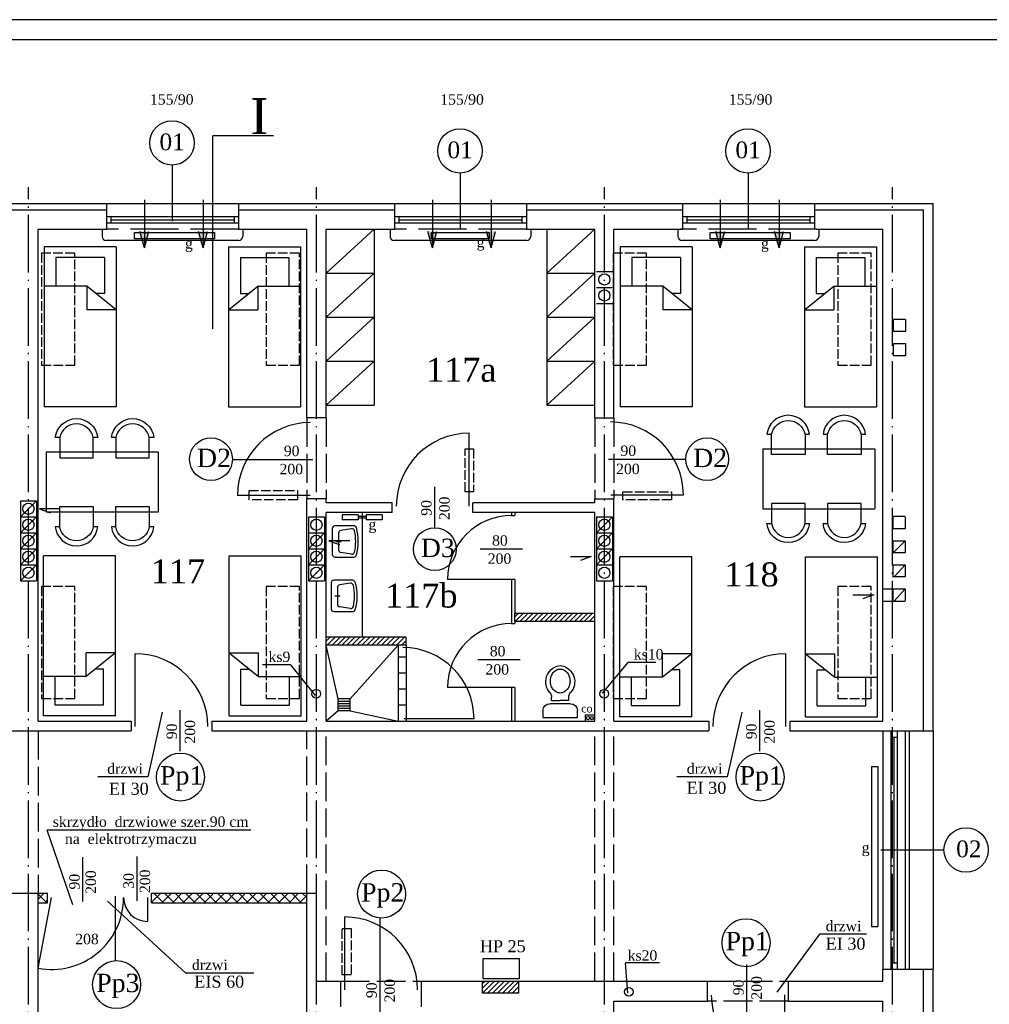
# Model space of a CAD drawing. Extents: x -4334 to 79223, y -1882 to 29514.
# Tile 35 of 60: x 42980 to 44192, y 15271 to 16502. Entities that reach past the tile are written whole.
import ezdxf

# ---------------------------------------------------------------- set-up
doc = ezdxf.new("R2010")
doc.units = 0
doc.header["$MEASUREMENT"] = 0
doc.linetypes.add('ACAD_ISO02W100', pattern=[15, 12, -3])
doc.linetypes.add('ACAD_ISO04W100', pattern=[30.5, 24, -3, 0.5, -3])
doc.layers.get('0').update_dxf_attribs({"color": 251, "linetype": 'CONTINUOUS'})
for name, color, linetype in [('CIENKIE', 251, 'CONTINUOUS'), ('NAPIS', 251, 'CONTINUOUS'), ('OSIE', 251, 'ACAD_ISO04W100'), ('PRZERYW', 251, 'ACAD_ISO02W100'), ('SCIANY', 251, 'CONTINUOUS'), ('urzadzenia', 251, 'CONTINUOUS'), ('URZĄDZENIA', 251, 'CONTINUOUS')]:
    doc.layers.add(name, color=color, linetype=linetype)
doc.styles.add('NEWROMAN', font='TIMES.TTF')

# ---------------------------------------------------------------- blocks, each defined once
blk = doc.blocks.new('R053')
for p, q in [((0.917, 0.692), (0.083, 0.692)), ((0, 0.608), (0, 0)), ((0.095, 0.075), (0.149, 0.421)), ((0.769, 0.492), (0.231, 0.492)), ((0.5, 0.575), (0.5, 0.408)), ((0.905, 0.075), (0.851, 0.421)), ((1, 0), (1, 0.608))]:
    blk.add_line(p, q)
for centre, radius, start, end in [((0.083, 0.608), 0.0833, 90, 180), ((0.917, 0.608), 0.0833, 0, 90), ((0.231, 0.408), 0.0833, 90, 171.1953), ((0.769, 0.408), 0.0833, 8.8047, 90), ((0.083, 0), 0.0833, 180, 254.047), ((0.177, 0.062), 0.0833, 171.1953, 256.9798), ((0.823, 0.062), 0.0833, 283.0202, 8.8047), ((0.5, 1.458), 1.599, 254.047, 285.953), ((0.5, 1.458), 1.516, 256.9798, 283.0202), ((0.917, 0), 0.0833, 285.953, 0)]:
    blk.add_arc(centre, radius, start, end)
blk = doc.blocks.new('R056')
for p, q in [((-0.332, 0.998), (0.335, 0.998)), ((-0.332, 0.865), (-0.332, 0.998)), ((0.335, 0.998), (0.335, 0.865)), ((0.201, 0.732), (-0.199, 0.732)), ((-0.165, 0.67), (0.001, 0.67)), ((-0.165, 0.67), (-0.165, 0.607)), ((0.168, 0.67), (0.001, 0.67)), ((0.168, 0.67), (0.168, 0.607))]:
    blk.add_line(p, q)
blk.add_lwpolyline([(0.001, 0.067, 0.117514), (0.071, 0.083, 0.104443), (0.135, 0.134, 0.090071), (0.175, 0.207, 0.08201), (0.19, 0.297, 0.08201), (0.175, 0.387, 0.090071), (0.135, 0.459, 0.104443), (0.071, 0.51, 0.117514), (0.001, 0.527, 0.117514), (-0.069, 0.51, 0.104443), (-0.132, 0.459, 0.090071), (-0.172, 0.387, 0.08201), (-0.187, 0.297, 0.08201), (-0.172, 0.207, 0.090071), (-0.132, 0.134, 0.104443), (-0.069, 0.083, 0.117514)], format="xyb", close=True)
for centre, radius, start, end in [((-0.199, 0.865), 0.133, 180, 270), ((0.201, 0.865), 0.133, 270, 0), ((-0.299, 0.607), 0.133, 318.639, 0), ((0.301, 0.607), 0.133, 180, 221.361), ((0.038, 0.311), 0.315, 138.639, 258.4219), ((-0.035, 0.311), 0.315, 281.5781, 41.361), ((0.001, 0.133), 0.133, 258.4219, 281.5781)]:
    blk.add_arc(centre, radius, start, end)
blk = doc.blocks.new('A$C5B1704E3')
at = {"layer": 'CIENKIE', "ltscale": 3}
h = blk.add_hatch(color=256, dxfattribs=at)
h.paths.add_polyline_path([(5.6, 20.3), (0, 20.3), (1, 16.6), (5.6, 16.6)])
h.paths.add_polyline_path([(11.3, 20.3), (5.6, 20.3), (5.6, 16.6), (10.2, 16.6)])
h.paths.add_polyline_path([(10.2, 16.6), (5.6, 16.6), (5.6, 12.1), (9, 12.1)])
h.paths.add_polyline_path([(5.6, 16.6), (1, 16.6), (2.3, 12.1), (5.6, 12.1)])
h.paths.add_polyline_path([(5.6, 12.1), (2.3, 12.1), (5.6, 0)])
h.paths.add_polyline_path([(9, 12.1), (5.6, 12.1), (5.6, 0)])
h.paths.add_polyline_path([(79.1, 20.3), (73.4, 20.3), (74.5, 16.6), (79.1, 16.6)])
h.paths.add_polyline_path([(84.7, 20.3), (79.1, 20.3), (79.1, 16.6), (83.7, 16.6)])
h.paths.add_polyline_path([(83.7, 16.6), (79.1, 16.6), (79.1, 9.1), (81.6, 9.1)])
h.paths.add_polyline_path([(79.1, 16.6), (74.5, 16.6), (76.5, 9.1), (79.1, 9.1)])
h.paths.add_polyline_path([(79.1, 9.1), (76.5, 9.1), (79.1, 0)])
h.paths.add_polyline_path([(81.6, 9.1), (79.1, 9.1), (79.1, 0)])
for p, q in [((5.6, 59.7), (5.6, 0)), ((79.1, 59.7), (79.1, 0)), ((5.6, 0), (0, 20.3)), ((5.6, 0), (11.3, 20.3)), ((79.1, 0), (73.4, 20.3)), ((79.1, 0), (84.7, 20.3))]:
    blk.add_line(p, q, dxfattribs=at)
blk = doc.blocks.new('A$C125A6F54')
at = {"layer": 'CIENKIE', "ltscale": 3}
blk.add_blockref('A$C5B1704E3', (0, 0), dxfattribs=at)
blk = doc.blocks.new('A$C74597438')
at = {"layer": 'urzadzenia', "ltscale": 3}
for p, q in [((20, 6.5), (0, 6.5)), ((0, 6.5), (0, 0)), ((20, 6.5), (20, 0)), ((30, 4.4), (20, 4.4)), ((30, 2.1), (20, 2.1)), ((50, 6.5), (30, 6.5)), ((30, 6.5), (30, 0)), ((50, 6.5), (50, 0)), ((20, 0), (0, 0)), ((50, 0), (30, 0))]:
    blk.add_line(p, q, dxfattribs=at)
blk = doc.blocks.new('A$C783649DA')
at = {"layer": 'CIENKIE', "ltscale": 3}
for p, q in [((1178.2, 383.3), (1146.5, 345)), ((1213.6, 383.3), (1178.2, 383.3)), ((756.9, 380.2), (721.5, 380.2)), ((756.9, 380.2), (787.5, 341.9))]:
    blk.add_line(p, q, dxfattribs=at)
for centre in [(788.9, 344.2), (1148.9, 344.2)]:
    blk.add_circle(centre, 5.5, dxfattribs=at)
at = {"layer": 'SCIANY', "ltscale": 3}
blk.add_line((1497.1, 310), (1497.1, 925), dxfattribs=at)
at = {"layer": 'NAPIS', "ltscale": 3, "style": 'NEWROMAN'}
for s, p in [('ks9', (729.2, 383.9)), ('ks10', (1185.9, 387))]:
    blk.add_text(s, height=13, dxfattribs=at).set_placement(p)

msp = doc.modelspace()

# ---------------------------------------------------------------- hatches: boundary and pattern name
at = {"layer": 'urzadzenia', "ltscale": 3}
h = msp.add_hatch(dxfattribs=at)
h.set_pattern_fill('ANSI31', color=256, scale=35, style=0)
h.set_pattern_definition([(45, (13922.019, 5982.1948), (-3.09359217, 3.09359217), [])])
h.paths.add_polyline_path([(43699.3, 15759.81), (43599.3, 15759.81), (43599.3, 15749.81), (43699.3, 15749.81)])
h = msp.add_hatch(dxfattribs=at)
h.set_pattern_fill('ANSI31', color=256, scale=35, style=0)
h.set_pattern_definition([(45, (31314.028, 14057.416), (-3.0935922, 3.0935922), [])])
h.paths.add_polyline_path([(43463.3, 15729.81), (43363.3, 15729.81), (43363.3, 15719.81), (43463.3, 15719.81)])
h = msp.add_hatch(dxfattribs=at)
h.set_pattern_fill('ANSI37', color=256, scale=75, style=0)
h.set_pattern_definition([(45, (10.034, 304.334), (-6.629126, 6.629126), []), (135, (10.034, 304.334), (-6.629126, -6.629126), [])])
h.paths.add_polyline_path([(43145.3, 15409.81), (43145.3, 15397.81), (43339.3, 15397.81), (43339.3, 15409.81)])
h.paths.add_polyline_path([(43003.3, 15409.81), (43003.3, 15397.81), (43015.3, 15397.81), (43015.3, 15409.81)])
h = msp.add_hatch(dxfattribs=at)
h.set_pattern_fill('ANSI31', color=256, scale=35, style=0)
h.set_pattern_definition([(45, (29350.934, 14057.416), (-3.0935922, 3.0935922), [])])
h.paths.add_polyline_path([(43604, 15284.81), (43604, 15299.81), (43558.93, 15299.81), (43558.93, 15284.81)])

# ---------------------------------------------------------------- linework, layer by layer
at = {"layer": 'CIENKIE', "ltscale": 3}
for p, q in [((45313.56, 16501.66), (37863.56, 16501.66)), ((45288.56, 16476.66), (38063.56, 16476.66)), ((43171.3, 16249.81), (43171.3, 16319.89)), ((43531.3, 16239.81), (43531.3, 16309.89)), ((43891.3, 16239.81), (43891.3, 16309.89)), ((43086.3, 16271.81), (43256.3, 16271.81)), ((43446.3, 16271.81), (43616.3, 16271.81)), ((43806.3, 16271.81), (43976.3, 16271.81)), ((42893.8, 16263.81), (43088.8, 16263.81)), ((43253.8, 16263.81), (43448.8, 16263.81)), ((43613.8, 16263.81), (43808.8, 16263.81)), ((43973.8, 16263.81), (44110.3, 16263.81)), ((44110.3, 15612.81), (44110.3, 16263.81)), ((43088.8, 16255.67), (43253.8, 16255.67)), ((43088.8, 16247.67), (43253.8, 16247.67)), ((43094.3, 16255.67), (43094.3, 16247.67)), ((43094.3, 16251.67), (43248.3, 16251.67)), ((43248.3, 16255.67), (43248.3, 16247.67)), ((43448.8, 16255.67), (43613.8, 16255.67)), ((43448.8, 16247.67), (43613.8, 16247.67)), ((43454.3, 16255.67), (43454.3, 16247.67)), ((43454.3, 16251.67), (43608.3, 16251.67)), ((43608.3, 16255.67), (43608.3, 16247.67)), ((43808.8, 16255.67), (43973.8, 16255.67)), ((43808.8, 16247.67), (43973.8, 16247.67)), ((43814.3, 16255.67), (43814.3, 16247.67)), ((43814.3, 16251.67), (43968.3, 16251.67)), ((43968.3, 16255.67), (43968.3, 16247.67)), ((43083.3, 16239.81), (43083.3, 16230.81)), ((43259.3, 16239.81), (43259.3, 16230.81)), ((43443.3, 16239.81), (43443.3, 16230.81)), ((43619.3, 16239.81), (43619.3, 16230.81)), ((43803.3, 16239.81), (43803.3, 16230.81)), ((43979.3, 16239.81), (43979.3, 16230.81)), ((43254.3, 16225.81), (43088.3, 16225.81)), ((43614.3, 16225.81), (43448.3, 16225.81)), ((43974.3, 16225.81), (43808.3, 16225.81)), ((43542.2, 15893.7), (43542.2, 15984.7)), ((43246.27, 15952.03), (43346.75, 15952.03)), ((43716.29, 15952.26), (43812.99, 15952.26)), ((43499.26, 15866.45), (43499.26, 15917.72)), ((43343.6, 15906.98), (43252.6, 15906.98)), ((43719.36, 15907.81), (43810.36, 15907.81)), ((42981.3, 15880.3), (43001.3, 15900.3)), ((43004.99, 15890.24), (43018.39, 15885.31)), ((43031.08, 15890.24), (43004.99, 15890.24)), ((42981.3, 15860.3), (43001.3, 15880.3)), ((43701.3, 15860.3), (43721.3, 15880.3)), ((42981.3, 15840.3), (43001.3, 15860.3)), ((43341.3, 15840.3), (43361.3, 15860.3)), ((43701.3, 15840.3), (43721.3, 15860.3)), ((43366.81, 15850.4), (43380.21, 15845.46)), ((43392.9, 15850.4), (43366.81, 15850.4)), ((44072.49, 15835.07), (44087.49, 15850.07)), ((42981.3, 15820.3), (43001.3, 15840.3)), ((43341.3, 15820.3), (43361.3, 15840.3)), ((43555.82, 15840.1), (43608.73, 15840.1)), ((43668.85, 15830.56), (43694.94, 15830.56)), ((43694.94, 15830.56), (43681.55, 15825.63)), ((43701.3, 15820.3), (43721.3, 15840.3)), ((42981.3, 15800.3), (43001.3, 15820.3)), ((43341.3, 15800.3), (43361.3, 15820.3)), ((44073.39, 15805.07), (44087.49, 15820.07)), ((44021.86, 15782.6), (44047.94, 15782.6)), ((44047.94, 15782.6), (44034.55, 15777.67)), ((44073.39, 15774.79), (44087.49, 15790.07)), ((43124.64, 15618.1), (43124.64, 15709.1)), ((43937.96, 15618.1), (43937.96, 15709.1)), ((43552.96, 15701.72), (43605.87, 15701.72)), ((43140.81, 15555.27), (43158.92, 15636.13)), ((43181.05, 15587.1), (43181.05, 15638.36)), ((43687.3, 15632.81), (43699.3, 15632.81)), ((43687.3, 15632.81), (43687.3, 15624.81)), ((43865.32, 15555.27), (43883.44, 15636.13)), ((43905.57, 15587.1), (43905.57, 15638.36)), ((44059.3, 15612.81), (44059.3, 15314.81)), ((44069.29, 15612.81), (44069.29, 15314.81)), ((44077.29, 15612.81), (44077.29, 15314.81)), ((44122.3, 15612.81), (44122.3, 15314.81)), ((44069.29, 15604.81), (44077.29, 15604.81)), ((44073.29, 15604.81), (44073.29, 15322.81)), ((43140.81, 15555.27), (43078.12, 15555.27)), ((43865.32, 15555.27), (43801.66, 15555.27)), ((43046.85, 15395.14), (43014.77, 15488.51)), ((43269.17, 15488.51), (43014.77, 15488.51)), ((43059.37, 15399.26), (43059.37, 15454.6)), ((43127.11, 15400.21), (43127.11, 15455.56)), ((43003.3, 15316.03), (43020.3, 15404.41)), ((43187.98, 15309.98), (43090.17, 15399.87)), ((43100.07, 15325.24), (43100.07, 15405.92)), ((43140.3, 15404.41), (43140.3, 15374.41)), ((43386.76, 15288.99), (43386.76, 15379.99)), ((43430.8, 15252.79), (43430.8, 15378.73)), ((43980.19, 15358.55), (43926.82, 15286.14)), ((44038.96, 15358.55), (43980.19, 15358.55)), ((43740.55, 15284.59), (43737.7, 15322.52)), ((43780.15, 15322.52), (43737.7, 15322.52)), ((43889.48, 15256.82), (43889.48, 15320.61)), ((44069.29, 15322.81), (44077.29, 15322.81)), ((44110.3, 14748.81), (44110.3, 15314.81)), ((43273.18, 15309.98), (43187.98, 15309.98)), ((43936.3, 15282.71), (43936.3, 15191.36))]:
    msp.add_line(p, q, dxfattribs=at)
at = {"layer": 'CIENKIE'}
for p, q in [((43701.3, 16186.9), (43721.3, 16186.9)), ((43701.3, 16166.9), (43721.3, 16166.9)), ((43701.3, 16146.9), (43721.3, 16146.9)), ((44072.78, 16111.96), (44072.78, 16126.96)), ((44087.78, 16126.96), (44072.78, 16126.96)), ((44087.78, 16126.96), (44087.78, 16111.96)), ((44087.78, 16111.96), (44072.78, 16111.96)), ((44072.73, 16081.96), (44072.73, 16096.96)), ((44072.78, 16096.96), (44087.78, 16096.96)), ((44087.78, 16096.96), (44087.78, 16081.96)), ((44072.78, 16081.81), (44087.78, 16081.81)), ((44087.49, 15880.7), (44072.49, 15880.7)), ((44072.49, 15865.07), (44072.49, 15880.07)), ((44087.49, 15880.07), (44087.49, 15865.07)), ((44087.49, 15865.07), (44072.49, 15865.07)), ((44072.49, 15835.07), (44072.49, 15850.07)), ((44072.49, 15850.07), (44087.49, 15850.07)), ((44087.49, 15850.07), (44087.49, 15835.07)), ((44087.49, 15835.07), (44072.49, 15835.07)), ((44071.3, 15820.07), (44087.49, 15820.07)), ((44072.49, 15805.07), (44072.49, 15820.07)), ((44087.49, 15820.07), (44087.49, 15805.07)), ((44087.49, 15805.07), (44071.3, 15805.07)), ((44059.3, 15790.07), (44087.49, 15790.07)), ((44072.49, 15775.07), (44072.49, 15790.07)), ((44087.49, 15790.07), (44087.49, 15775.07)), ((44059.3, 15774.79), (44087.49, 15774.79)), ((43558.93, 15284.81), (43558.93, 15299.81)), ((43604, 15299.81), (43604, 15284.81)), ((43604, 15284.81), (43558.93, 15284.81))]:
    msp.add_line(p, q, dxfattribs=at)
msp.add_lwpolyline([(43559.6, 15302.84), (43559.6, 15328.14), (43604.67, 15328.14), (43604.67, 15302.84)], close=True, dxfattribs=at)
at = {"layer": 'CIENKIE', "ltscale": 3}
for centre, radius in [((43170.81, 16347.6), 27.72), ((43530.81, 16337.6), 27.72), ((43890.81, 16337.6), 27.72), ((43219.5, 15952.27), 26.77), ((43839.76, 15952.27), 26.77), ((43499.28, 15839.84), 26.77), ((43690.81, 15628.6), 2), ((43695.58, 15628.6), 2), ((43181.33, 15554.96), 30), ((43905.85, 15554.96), 30), ((43432.69, 15408.67), 30), ((43888.33, 15347.85), 30), ((43101.57, 15295.52), 30), ((43741.92, 15286.38), 5.5)]:
    msp.add_circle(centre, radius, dxfattribs=at)
at = {"layer": 'CIENKIE'}
for centre in [(43711.3, 16176.9), (43711.3, 16156.9), (42991.3, 15890.3), (42991.3, 15870.3), (43351.3, 15870.3), (43711.3, 15870.3), (42991.3, 15850.3), (43351.3, 15850.3), (43711.3, 15850.3), (42991.3, 15830.3), (43351.3, 15830.3), (43711.3, 15830.3), (42991.3, 15810.3), (43351.3, 15810.3), (43711.3, 15810.3)]:
    msp.add_circle(centre, 7, dxfattribs=at)
at = {"layer": 'CIENKIE', "ltscale": 3}
for centre, radius, start, end in [((43088.3, 16230.81), 5, 180, 270), ((43254.3, 16230.81), 5, 270, 0), ((43448.3, 16230.81), 5, 180, 270), ((43614.3, 16230.81), 5, 270, 0), ((43808.3, 16230.81), 5, 180, 270), ((43974.3, 16230.81), 5, 270, 0), ((43343.6, 15906.98), 91, 90, 180), ((43719, 15907.81), 91, 0, 90), ((43542.2, 15893.7), 91, 90, 180), ((43124.64, 15618.1), 91, 360, 90), ((43937.96, 15618.1), 91, 90, 180), ((43020.3, 15404.41), 90, 259.11205, 0), ((43140.3, 15404.41), 30, 180, 270), ((43386.76, 15288.99), 91, 0, 90), ((43936.3, 15282.71), 91.34, 180.21036, 270)]:
    msp.add_arc(centre, radius, start, end, dxfattribs=at)
at = {"layer": 'OSIE', "ltscale": 3}
for p, q in [((42991.3, 14538.61), (42991.3, 16292.34)), ((43351.3, 14538.61), (43351.3, 16292.34)), ((43711.3, 14538.61), (43711.3, 16292.34)), ((44071.3, 14538.61), (44071.3, 16292.34))]:
    msp.add_line(p, q, dxfattribs=at)
at = {"layer": 'PRZERYW', "ltscale": 5}
for p, q in [((43253.8, 16239.81), (43088.8, 16239.81)), ((43613.8, 16239.81), (43448.8, 16239.81)), ((43976.3, 16239.81), (43806.3, 16239.81))]:
    msp.add_line(p, q, dxfattribs=at)
at = {"layer": 'PRZERYW', "ltscale": 3}
for p, q in [((43339.3, 16003.81), (43339.3, 15902.81)), ((43363.3, 16003.81), (43363.3, 15902.81)), ((43699.3, 16003.81), (43699.3, 15902.81)), ((43723.3, 16003.81), (43723.3, 15902.81)), ((43003.3, 15612.81), (43003.3, 15409.81)), ((43339.3, 15409.81), (43339.3, 15612.81)), ((43363.3, 15299.81), (43363.3, 15612.81)), ((43699.3, 15299.81), (43699.3, 15612.81)), ((43723.3, 15299.81), (43723.3, 15612.81)), ((43381.76, 15299.81), (43482.76, 15299.81)), ((43840.3, 15299.81), (43941.3, 15299.81)), ((43941.3, 15274.81), (43840.3, 15274.81))]:
    msp.add_line(p, q, dxfattribs=at)
at = {"layer": 'PRZERYW'}
for points in [[(43049.21, 16209.81), (43007.71, 16209.81), (43007.71, 16069.81), (43049.21, 16069.81)], [(43329.97, 16209.81), (43288.47, 16209.81), (43288.47, 16069.81), (43329.97, 16069.81)], [(43763.86, 16209.81), (43722.36, 16209.81), (43722.36, 16069.81), (43763.86, 16069.81)], [(44044.62, 16209.81), (44003.12, 16209.81), (44003.12, 16069.81), (44044.62, 16069.81)], [(43537.38, 15965.07), (43547.5, 15965.07), (43547.5, 15911.63), (43537.38, 15911.63)], [(43267.07, 15913.07), (43327.78, 15913.07), (43327.78, 15901.51), (43267.07, 15901.51)], [(43734.54, 15911.63), (43795.25, 15911.63), (43795.25, 15901.51), (43734.54, 15901.51)], [(43049.21, 15793.2), (43007.71, 15793.2), (43007.71, 15653.2), (43049.21, 15653.2)], [(43329.97, 15793.2), (43288.47, 15793.2), (43288.47, 15653.2), (43329.97, 15653.2)], [(43763.86, 15793.2), (43722.36, 15793.2), (43722.36, 15653.2), (43763.86, 15653.2)], [(44044.62, 15793.2), (44003.12, 15793.2), (44003.12, 15653.2), (44044.62, 15653.2)], [(43383.29, 15365.61), (43394.85, 15365.61), (43394.85, 15307.83), (43383.29, 15307.83)]]:
    msp.add_lwpolyline(points, close=True, dxfattribs=at)
at = {"layer": 'SCIANY', "ltscale": 3}
for p, q in [((43297.69, 16356.35), (43221.86, 16356.35)), ((43221.86, 16115.37), (43221.86, 16356.35)), ((42896.3, 16271.81), (43086.3, 16271.81)), ((43088.8, 16271.81), (43088.8, 16239.81)), ((43253.8, 16271.81), (43253.8, 16239.81)), ((43256.3, 16271.81), (43446.3, 16271.81)), ((43448.8, 16271.81), (43448.8, 16239.81)), ((43613.8, 16271.81), (43613.8, 16239.81)), ((43616.3, 16271.81), (43806.3, 16271.81)), ((43808.8, 16271.81), (43808.8, 16239.81)), ((43973.8, 16271.81), (43973.8, 16239.81)), ((43976.3, 16271.81), (44122.3, 16271.81)), ((44122.3, 15612.81), (44122.3, 16271.81)), ((43003.3, 16239.81), (43088.8, 16239.81)), ((43253.8, 16239.81), (43339.3, 16239.81)), ((43363.3, 16239.81), (43448.8, 16239.81)), ((43613.8, 16239.81), (43699.3, 16239.81)), ((43723.3, 16239.81), (43808.8, 16239.81)), ((43976.3, 16239.81), (44059.3, 16239.81)), ((44059.3, 15624.81), (44059.3, 16239.81)), ((43363.3, 16003.81), (43339.3, 16003.81)), ((43699.3, 16003.81), (43723.3, 16003.81)), ((43363.3, 15902.81), (43339.3, 15902.81)), ((43699.3, 15902.81), (43723.3, 15902.81)), ((43446.04, 15897.81), (43363.3, 15897.81)), ((43446.04, 15885.81), (43446.04, 15897.81)), ((43547.04, 15885.81), (43547.04, 15897.81)), ((43699.3, 15897.81), (43547.04, 15897.81)), ((43446.04, 15885.81), (43363.3, 15885.81)), ((43699.3, 15885.81), (43547.04, 15885.81)), ((43599.3, 15759.81), (43699.3, 15759.81)), ((43599.3, 15749.81), (43699.3, 15749.81)), ((43463.3, 15729.81), (43363.3, 15729.81)), ((43463.3, 15719.81), (43363.3, 15719.81)), ((43003.3, 15624.81), (43119.64, 15624.81)), ((43119.64, 15624.81), (43119.64, 15612.81)), ((43220.64, 15624.81), (43220.64, 15612.81)), ((43220.64, 15624.81), (43339.3, 15624.81)), ((43363.3, 15624.81), (43699.3, 15624.81)), ((43723.3, 15624.81), (43841.96, 15624.81)), ((43841.96, 15624.81), (43841.96, 15612.81)), ((43942.96, 15624.81), (43942.96, 15612.81)), ((43942.96, 15624.81), (44059.3, 15624.81)), ((42862.96, 15612.81), (43119.64, 15612.81)), ((43220.64, 15612.81), (43841.96, 15612.81)), ((43942.96, 15612.81), (44122.3, 15612.81)), ((42862.96, 15409.81), (43015.3, 15409.81)), ((43145.3, 15409.81), (43351.3, 15409.81)), ((43003.3, 15397.81), (43015.3, 15397.81)), ((43145.3, 15397.81), (43339.3, 15397.81)), ((44059.3, 15314.81), (44122.3, 15314.81)), ((44059.3, 15299.81), (44059.3, 15314.81)), ((44122.3, 14740.81), (44122.3, 15314.81)), ((43351.3, 15299.81), (43381.76, 15299.81)), ((43482.76, 15299.81), (43840.3, 15299.81)), ((43840.3, 15274.81), (43840.3, 15299.81)), ((43941.3, 15299.81), (44059.3, 15299.81)), ((43941.3, 15274.81), (43941.3, 15299.81)), ((43723.3, 15274.81), (43840.3, 15274.81)), ((43941.3, 15274.81), (44059.3, 15274.81)), ((44059.3, 14772.81), (44059.3, 15274.81))]:
    msp.add_line(p, q, dxfattribs=at)
at = {"layer": 'SCIANY'}
for p, q in [((43003.3, 15624.81), (43003.3, 16239.81)), ((43339.3, 16003.81), (43339.3, 16239.81)), ((43363.3, 16003.81), (43363.3, 16239.81)), ((43699.3, 16003.81), (43699.3, 16239.81)), ((43723.3, 16003.81), (43723.3, 16239.81)), ((43339.3, 15624.81), (43339.3, 15902.81)), ((43363.3, 15897.81), (43363.3, 15902.81)), ((43699.3, 15897.81), (43699.3, 15902.81)), ((43723.3, 15624.81), (43723.3, 15902.81)), ((43363.3, 15624.81), (43363.3, 15885.81)), ((43699.3, 15624.81), (43699.3, 15885.81)), ((43599.3, 15749.81), (43599.3, 15759.81)), ((43463.3, 15719.81), (43463.3, 15729.81)), ((43003.3, 14772.81), (43003.3, 15409.81)), ((43015.3, 15397.81), (43015.3, 15409.81)), ((43145.3, 15397.81), (43145.3, 15409.81)), ((43339.3, 14772.81), (43339.3, 15409.81)), ((43351.3, 15299.81), (43351.3, 15409.81)), ((43381.76, 15267.81), (43381.76, 15299.81)), ((43482.76, 15267.81), (43482.76, 15299.81)), ((43723.3, 14959.02), (43723.3, 15274.81))]:
    msp.add_line(p, q, dxfattribs=at)
at = {"layer": 'urzadzenia', "ltscale": 3}
for p, q in [((43363.3, 16184.81), (43423.3, 16239.81)), ((43639.3, 16184.81), (43699.3, 16239.81)), ((43101.01, 16217.81), (43011.01, 16217.81)), ((43241.59, 16217.81), (43331.59, 16217.81)), ((43821.01, 16217.81), (43731.01, 16217.81)), ((43961.59, 16217.81), (44051.59, 16217.81)), ((43086.36, 16204.29), (43025.66, 16204.29)), ((43256.24, 16204.29), (43316.94, 16204.29)), ((43806.36, 16204.29), (43745.66, 16204.29)), ((43976.24, 16204.29), (44036.94, 16204.29)), ((43363.3, 16129.81), (43423.3, 16184.81)), ((43363.3, 16184.81), (43423.3, 16184.81)), ((43639.3, 16129.81), (43699.3, 16184.81)), ((43639.3, 16184.81), (43699.3, 16184.81)), ((43064.44, 16168.58), (43011.01, 16168.58)), ((43101.01, 16139.14), (43064.44, 16168.58)), ((43064.44, 16168.58), (43064.44, 16139.14)), ((43241.59, 16139.14), (43278.16, 16168.58)), ((43278.16, 16168.58), (43331.59, 16168.58)), ((43278.16, 16168.58), (43278.16, 16139.14)), ((43784.44, 16168.58), (43731.01, 16168.58)), ((43784.44, 16168.58), (43784.44, 16139.14)), ((43821.01, 16139.14), (43784.44, 16168.58)), ((43961.59, 16139.14), (43998.16, 16168.58)), ((43998.16, 16168.58), (43998.16, 16139.14)), ((43998.16, 16168.58), (44051.59, 16168.58)), ((43086.36, 16159.24), (43076.04, 16159.24)), ((43256.24, 16159.24), (43266.56, 16159.24)), ((43806.36, 16159.24), (43796.04, 16159.24)), ((43976.24, 16159.24), (43986.56, 16159.24)), ((43101.01, 16139.14), (43064.44, 16139.14)), ((43241.59, 16139.14), (43278.16, 16139.14)), ((43821.01, 16139.14), (43784.44, 16139.14)), ((43961.59, 16139.14), (43998.16, 16139.14)), ((43363.3, 16074.81), (43423.3, 16129.81)), ((43363.3, 16129.81), (43423.3, 16129.81)), ((43639.3, 16074.81), (43699.3, 16129.81)), ((43639.3, 16129.81), (43699.3, 16129.81)), ((43363.3, 16019.81), (43423.3, 16074.81)), ((43363.3, 16074.81), (43423.3, 16074.81)), ((43639.3, 16019.81), (43699.3, 16074.81)), ((43639.3, 16074.81), (43699.3, 16074.81)), ((43101.01, 16017.81), (43011.01, 16017.81)), ((43241.59, 16017.81), (43331.59, 16017.81)), ((43363.3, 16019.81), (43423.3, 16019.81)), ((43639.3, 16019.81), (43699.3, 16019.81)), ((43821.01, 16017.81), (43731.01, 16017.81)), ((43961.59, 16017.81), (44051.59, 16017.81)), ((43909.22, 15965.06), (44049.22, 15965.06)), ((43909.22, 15965.06), (43909.22, 15890.06)), ((44049.22, 15965.06), (44049.22, 15890.06)), ((43013.39, 15960.95), (43013.39, 15885.95)), ((43153.39, 15960.95), (43013.39, 15960.95)), ((43153.39, 15960.95), (43153.39, 15885.95)), ((42981.3, 15900.3), (42981.3, 15800.3)), ((43001.3, 15900.3), (43001.3, 15800.3)), ((43909.22, 15890.06), (44049.22, 15890.06)), ((43153.39, 15885.95), (43013.39, 15885.95)), ((43341.3, 15880.3), (43341.3, 15800.3)), ((43361.3, 15880.3), (43361.3, 15800.3)), ((43595.3, 15881.81), (43599.3, 15881.81)), ((43701.3, 15880.3), (43701.3, 15800.3)), ((43721.3, 15880.3), (43721.3, 15800.3)), ((43099.96, 15831.38), (43009.96, 15831.38)), ((43242.15, 15831.38), (43332.15, 15831.38)), ((43820.45, 15830.36), (43730.45, 15830.36)), ((43962.64, 15830.36), (44052.64, 15830.36)), ((43599.3, 15801.81), (43515.3, 15801.81)), ((43595.3, 15746.81), (43599.3, 15746.81)), ((43063.39, 15680.61), (43063.39, 15710.05)), ((43099.96, 15710.05), (43063.39, 15680.61)), ((43099.96, 15710.05), (43063.39, 15710.05)), ((43242.15, 15710.05), (43278.72, 15680.61)), ((43242.15, 15710.05), (43278.72, 15710.05)), ((43278.72, 15680.61), (43278.72, 15710.05)), ((43820.45, 15709.03), (43783.88, 15679.59)), ((43783.88, 15679.59), (43783.88, 15709.03)), ((43820.45, 15709.03), (43783.88, 15709.03)), ((43962.64, 15709.03), (43999.21, 15679.59)), ((43962.64, 15709.03), (43999.21, 15709.03)), ((43999.21, 15679.59), (43999.21, 15709.03)), ((43463.3, 15704.81), (43453.3, 15704.81)), ((43063.39, 15680.61), (43009.96, 15680.61)), ((43085.31, 15689.95), (43074.99, 15689.95)), ((43256.8, 15689.95), (43267.12, 15689.95)), ((43278.72, 15680.61), (43332.15, 15680.61)), ((43463.3, 15684.81), (43453.3, 15684.81)), ((43805.8, 15688.93), (43795.48, 15688.93)), ((43977.29, 15688.93), (43987.61, 15688.93)), ((43783.88, 15679.59), (43730.45, 15679.59)), ((43999.21, 15679.59), (44052.64, 15679.59)), ((43463.3, 15664.81), (43453.3, 15664.81)), ((43599.3, 15666.81), (43515.3, 15666.81)), ((43085.31, 15644.9), (43024.62, 15644.9)), ((43256.8, 15644.9), (43317.5, 15644.9)), ((43393.46, 15652.56), (43378.46, 15652.56)), ((43378.46, 15637.56), (43378.46, 15652.56)), ((43393.46, 15649.56), (43378.46, 15649.56)), ((43393.46, 15646.56), (43378.46, 15646.56)), ((43393.46, 15637.56), (43393.46, 15652.56)), ((43463.3, 15644.81), (43453.3, 15644.81)), ((43805.8, 15643.87), (43745.1, 15643.87)), ((43977.29, 15643.87), (44037.99, 15643.87)), ((43099.96, 15631.38), (43009.96, 15631.38)), ((43242.15, 15631.38), (43332.15, 15631.38)), ((43393.46, 15643.56), (43378.46, 15643.56)), ((43393.46, 15640.56), (43378.46, 15640.56)), ((43393.46, 15637.56), (43378.46, 15637.56)), ((43548.31, 15627.81), (43460.78, 15627.81)), ((43820.45, 15630.36), (43730.45, 15630.36)), ((43962.64, 15630.36), (44052.64, 15630.36)), ((44087.29, 15612.81), (44087.29, 15314.81)), ((44092.29, 15612.81), (44092.29, 15314.81)), ((44045.09, 15567.93), (44053.09, 15567.93)), ((44045.09, 15567.93), (44045.09, 15367.93)), ((44053.09, 15567.93), (44053.09, 15367.93)), ((44045.09, 15367.93), (44053.09, 15367.93))]:
    msp.add_line(p, q, dxfattribs=at)
at = {"layer": 'urzadzenia'}
for p, q in [((43423.3, 16239.81), (43423.3, 16019.81)), ((43639.3, 16239.81), (43639.3, 16019.81)), ((43011.01, 16217.81), (43011.01, 16017.81)), ((43101.01, 16217.81), (43101.01, 16017.81)), ((43241.59, 16217.81), (43241.59, 16017.81)), ((43331.59, 16217.81), (43331.59, 16017.81)), ((43731.01, 16217.81), (43731.01, 16017.81)), ((43821.01, 16217.81), (43821.01, 16017.81)), ((43961.59, 16217.81), (43961.59, 16017.81)), ((44051.59, 16217.81), (44051.59, 16017.81)), ((43025.66, 16204.29), (43025.66, 16168.58)), ((43086.36, 16204.29), (43086.36, 16159.24)), ((43256.24, 16204.29), (43256.24, 16159.24)), ((43316.94, 16204.29), (43316.94, 16168.58)), ((43745.66, 16204.29), (43745.66, 16168.58)), ((43806.36, 16204.29), (43806.36, 16159.24)), ((43976.24, 16204.29), (43976.24, 16159.24)), ((44036.94, 16204.29), (44036.94, 16168.58)), ((42981.3, 15900.3), (43001.3, 15900.3)), ((42981.3, 15880.3), (43001.3, 15880.3)), ((43341.3, 15880.3), (43361.3, 15880.3)), ((43408.3, 15885.81), (43408.3, 15729.81)), ((43595.3, 15884.81), (43595.3, 15881.81)), ((43599.3, 15884.81), (43599.3, 15881.81)), ((43701.3, 15880.3), (43721.3, 15880.3)), ((42981.3, 15860.3), (43001.3, 15860.3)), ((43341.3, 15860.3), (43361.3, 15860.3)), ((43701.3, 15860.3), (43721.3, 15860.3)), ((42981.3, 15840.3), (43001.3, 15840.3)), ((43009.96, 15631.38), (43009.96, 15831.38)), ((43099.96, 15631.38), (43099.96, 15831.38)), ((43242.15, 15631.38), (43242.15, 15831.38)), ((43332.15, 15631.38), (43332.15, 15831.38)), ((43341.3, 15840.3), (43361.3, 15840.3)), ((43701.3, 15840.3), (43721.3, 15840.3)), ((43730.45, 15630.36), (43730.45, 15830.36)), ((43820.45, 15630.36), (43820.45, 15830.36)), ((43962.64, 15630.36), (43962.64, 15830.36)), ((44052.64, 15630.36), (44052.64, 15830.36)), ((42981.3, 15820.3), (43001.3, 15820.3)), ((43341.3, 15820.3), (43361.3, 15820.3)), ((43701.3, 15820.3), (43721.3, 15820.3)), ((42981.3, 15800.3), (43001.3, 15800.3)), ((43341.3, 15800.3), (43361.3, 15800.3)), ((43595.3, 15801.81), (43595.3, 15746.81)), ((43599.3, 15801.81), (43599.3, 15759.81)), ((43701.3, 15800.3), (43721.3, 15800.3)), ((43599.3, 15749.81), (43599.3, 15746.81)), ((43024.62, 15644.9), (43024.62, 15680.61)), ((43085.31, 15644.9), (43085.31, 15689.95)), ((43256.8, 15644.9), (43256.8, 15689.95)), ((43317.5, 15644.9), (43317.5, 15680.61)), ((43805.8, 15643.87), (43805.8, 15688.93)), ((43977.29, 15643.87), (43977.29, 15688.93)), ((43745.1, 15643.87), (43745.1, 15679.59)), ((44037.99, 15643.87), (44037.99, 15679.59)), ((43595.3, 15666.81), (43595.3, 15624.81)), ((43599.3, 15666.81), (43599.3, 15624.81))]:
    msp.add_line(p, q, dxfattribs=at)
for points in [[(43123.73, 16235.57), (43223.73, 16235.57), (43223.73, 16227.57), (43123.73, 16227.57)], [(43495.32, 16235.57), (43567.32, 16235.57), (43567.32, 16227.57), (43495.32, 16227.57)], [(43843.73, 16235.57), (43943.73, 16235.57), (43943.73, 16227.57), (43843.73, 16227.57)]]:
    msp.add_lwpolyline(points, close=True, dxfattribs=at)
at = {"layer": 'URZĄDZENIA', "ltscale": 3}
for p, q in [((43378.46, 15652.56), (43363.3, 15719.81)), ((43393.46, 15652.56), (43453.3, 15719.81)), ((43453.3, 15719.81), (43453.3, 15624.81)), ((43463.3, 15719.81), (43463.3, 15624.81)), ((43378.46, 15637.56), (43363.3, 15624.81)), ((43393.46, 15637.56), (43453.3, 15624.81)), ((44056.79, 15463.81), (44135.77, 15463.81))]:
    msp.add_line(p, q, dxfattribs=at)
at = {"layer": 'URZĄDZENIA'}
for points in [[(43030.31, 15979.26), (43024.91, 15979.26, -0.8950139), (43077.97, 15979.26), (43072.27, 15979.26, 0.8255392), (43030.38, 15979.22), (43030.38, 15953.97), (43072.27, 15953.97), (43072.27, 15979.26)], [(43100.41, 15979.26), (43095.01, 15979.26, -0.8950139), (43148.08, 15979.26), (43142.37, 15979.26, 0.8255392), (43100.48, 15979.22), (43100.48, 15953.97), (43142.37, 15953.97), (43142.37, 15979.26)], [(43962.19, 15983.37), (43967.59, 15983.37, 0.8950139), (43914.52, 15983.37), (43920.23, 15983.37, -0.8255392), (43962.12, 15983.33), (43962.12, 15958.08), (43920.23, 15958.08), (43920.23, 15983.37)], [(44032.3, 15983.37), (44037.7, 15983.37, 0.8950139), (43984.63, 15983.37), (43990.33, 15983.37, -0.8255392), (44032.22, 15983.33), (44032.22, 15958.08), (43990.33, 15958.08), (43990.33, 15983.37)], [(43030.31, 15867.65), (43024.91, 15867.65, 0.8950139), (43077.97, 15867.65), (43072.27, 15867.65, -0.8255392), (43030.38, 15867.68), (43030.38, 15892.93), (43072.27, 15892.93), (43072.27, 15867.65)], [(43100.41, 15867.65), (43095.01, 15867.65, 0.8950139), (43148.08, 15867.65), (43142.37, 15867.65, -0.8255392), (43100.48, 15867.68), (43100.48, 15892.93), (43142.37, 15892.93), (43142.37, 15867.65)], [(43962.19, 15871.76), (43967.59, 15871.76, -0.8950139), (43914.52, 15871.76), (43920.23, 15871.76, 0.8255392), (43962.12, 15871.79), (43962.12, 15897.04), (43920.23, 15897.04), (43920.23, 15871.76)], [(44032.3, 15871.76), (44037.7, 15871.76, -0.8950139), (43984.63, 15871.76), (43990.33, 15871.76, 0.8255392), (44032.22, 15871.79), (44032.22, 15897.04), (43990.33, 15897.04), (43990.33, 15871.76)]]:
    msp.add_lwpolyline(points, format="xyb", dxfattribs=at)
at = {"layer": 'URZĄDZENIA', "ltscale": 3}
msp.add_circle((44163.49, 15463.81), 27.72, dxfattribs=at)
for centre, radius, start, end in [((43595.3, 15801.81), 80, 90, 180), ((43595.3, 15666.81), 80, 90, 180), ((43459.31, 15627.81), 89, 0, 90)]:
    msp.add_arc(centre, radius, start, end, dxfattribs=at)

# ---------------------------------------------------------------- block references
at = {"layer": 'CIENKIE', "ltscale": 3}
for p in [(43130.61, 16216.66), (43490.61, 16216.66), (43850.61, 16216.66)]:
    msp.add_blockref('A$C125A6F54', p, dxfattribs=at)
at = {"layer": 'urzadzenia', "ltscale": 3}
for name, p in [('A$C783649DA', (42562.21, 15314.84)), ('A$C74597438', (43383.4, 15876.41))]:
    msp.add_blockref(name, p, dxfattribs=at)
at = {"layer": 'URZĄDZENIA', "ltscale": 3}
for name, p, xscale, yscale, zscale, rotation in [('R053', (43398.15, 15829.97), 39, 39, 39, 89.99999999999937), ('R053', (43396.73, 15761.85), 39, 39, 39, 89.99999999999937), ('R056', (43655.99, 15694.24), -65, 65, 65, 179.9999999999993)]:
    msp.add_blockref(name, p, dxfattribs=dict(at, xscale=xscale, yscale=yscale, zscale=zscale, rotation=rotation))

# ---------------------------------------------------------------- texts
at = {"layer": 'NAPIS', "ltscale": 3, "style": 'NEWROMAN'}
for s, height, p in [('155/90', 13, (43143.18, 16395.43)), ('155/90', 13, (43506.06, 16395.43)), ('155/90', 13, (43866.79, 16395.43)), ('I', 45, (43268.62, 16358.61)), ('01', 21, (43155.11, 16338.4)), ('01', 21, (43515.11, 16328.4)), ('01', 21, (43875.11, 16328.4)), ('g', 13, (43187, 16215.43)), ('g', 13, (43551.6, 16217.21)), ('g', 13, (43907, 16215.43)), ('117a', 30, (43488.32, 16049.05)), ('D2', 23, (43201.98, 15942.36)), ('90', 13, (43310.55, 15956.11)), ('90', 13, (43731.36, 15956.33)), ('D2', 23, (43822.24, 15942.36)), ('200', 13, (43305.16, 15933.39)), ('200', 13, (43725.97, 15933.62)), ('g', 13, (43416.31, 15864.15)), ('D3', 23, (43481.77, 15829.93)), ('80', 13, (43570.89, 15844.18)), ('200', 13, (43565.5, 15821.47)), ('117', 30, (43144.23, 15797.02)), ('118', 30, (43861.16, 15793.23)), ('117b', 30, (43437.11, 15766.82)), ('80', 13, (43568.03, 15705.79)), ('200', 13, (43562.64, 15683.08)), ('co', 10, (43682.3, 15635.68)), ('drzwi  ', 13, (43089.76, 15558.98)), ('drzwi  ', 13, (43814.28, 15558.98)), ('Pp1', 23, (43155.83, 15545.55)), ('Pp1', 23, (43880.34, 15545.55)), ('  EI 30', 15, (43080.65, 15532.83)), ('  EI 30', 15, (43802.68, 15533.99)), ('skrzydło  drzwiowe szer.90 cm', 13, (43021.67, 15492.62)), ('na  elektrotrzymaczu', 13, (43036.99, 15471.26)), ('02', 21, (44151.03, 15454.61)), ('g', 13, (44032.99, 15460.29)), ('Pp2', 23, (43407.18, 15399.26)), ('drzwi  ', 13, (43987.91, 15362.26)), ('Pp1', 23, (43862.83, 15338.44)), ('208', 13, (43049.8, 15345.93)), ('HP 25', 15, (43555.71, 15336.02)), ('  EI 30', 15, (43976.67, 15339.17)), ('ks20', 13, (43740.37, 15325.38)), ('drzwi  ', 13, (43195.7, 15313.68)), ('Pp3', 23, (43076.06, 15286.11)), ('  EIS 60', 15, (43187.35, 15291.68))]:
    msp.add_text(s, height=height, dxfattribs=at).set_placement(p)
for s, p in [('200', (43517.89, 15876.13)), ('90', (43495.18, 15881.53)), ('90', (43176.97, 15602.17)), ('200', (43199.69, 15596.77)), ('90', (43901.49, 15602.17)), ('200', (43924.2, 15596.77)), ('200', (43075.7, 15408.93)), ('200', (43143.44, 15409.89)), ('90', (43055.29, 15414.33)), ('30', (43123.04, 15415.28)), ('200', (43449.44, 15273.19)), ('90', (43885.41, 15282.07)), ('200', (43908.12, 15276.67)), ('90', (43426.73, 15278.58))]:
    msp.add_text(s, height=13, rotation=90, dxfattribs=at).set_placement(p)

doc.saveas('drawing.dxf')
